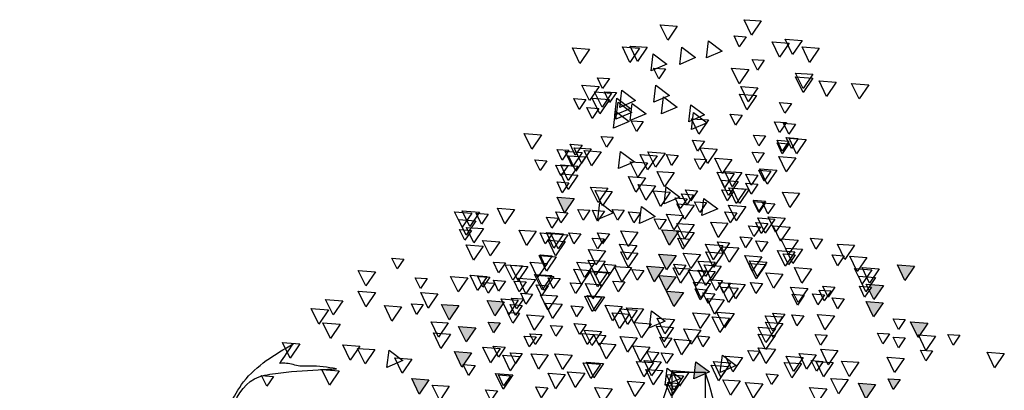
# Model space of a CAD drawing. Header units: millimetres. Extents: x 4617 to 4884, y 1258 to 1784.
# Tile 107 of 168: x 4709.27 to 4712.25, y 1391.72 to 1392.84. Entities that reach past the tile are written whole.
import ezdxf

# ---------------------------------------------------------------- set-up
doc = ezdxf.new("R2010")
doc.units = ezdxf.units.MM
doc.header["$LTSCALE"] = 0.4
for name, color, linetype in [('00 AC - ABERTURAS ALUMINIO - HATCH', 254, 'Continuous'), ('A HERRERÍA', 4, 'Continuous'), ('A VEGETACIÓN', 253, 'Continuous'), ('LÁMINA', 1, 'Continuous')]:
    doc.layers.add(name, color=color, linetype=linetype)

# ---------------------------------------------------------------- blocks, each defined once
blk = doc.blocks.new('ARB')
at = {"layer": 'LÁMINA'}
h = blk.add_hatch(color=254, dxfattribs=at)
h.paths.add_polyline_path([(3288.9164, 1398.6733), (3288.9133, 1398.6668), (3288.9457, 1398.619), (3288.974, 1398.6775)])
h.paths.add_polyline_path([(3288.9251, 1398.5926), (3288.9506, 1398.555), (3288.9704, 1398.596)])
h.paths.add_polyline_path([(3289.0814, 1398.658), (3289.1179, 1398.6043), (3289.1462, 1398.6627)])
h.paths.add_polyline_path([(3289.0175, 1398.5743), (3289.054, 1398.5206), (3289.0822, 1398.579)])
h.paths.add_polyline_path([(3288.9695, 1398.2943), (3289.006, 1398.2406), (3289.0261, 1398.2821), (3289.0252, 1398.2825), (3289.0268, 1398.2837), (3289.0343, 1398.299)])
h.paths.add_polyline_path([(3288.9247, 1398.2135), (3288.9612, 1398.1598), (3288.9895, 1398.2183)])
h.paths.add_polyline_path([(3288.9178, 1397.9953), (3288.9174, 1397.9944), (3288.9533, 1397.9415), (3288.9816, 1398)])
h.paths.add_polyline_path([(3288.9887, 1397.8739), (3289.0252, 1397.8202), (3289.0534, 1397.8787)])
h.paths.add_polyline_path([(3289.0421, 1397.6874), (3289.0737, 1397.6738), (3289.0693, 1397.6802), (3289.0993, 1397.6824), (3289.0941, 1397.7263)])
h.paths.add_polyline_path([(3288.9456, 1397.7112), (3288.972, 1397.6724), (3288.9899, 1397.6737), (3289.0103, 1397.7159)])
h.paths.add_polyline_path([(3288.9485, 1397.4959), (3288.985, 1397.4422), (3289.0121, 1397.4983), (3289.0107, 1397.5004)])
h.paths.add_polyline_path([(3288.921, 1397.5813), (3288.9365, 1397.5586), (3288.9379, 1397.5587), (3288.9373, 1397.5574), (3288.9575, 1397.5276), (3288.9858, 1397.5861)])
h.paths.add_polyline_path([(3289.2242, 1398.1156), (3289.2261, 1398.1148), (3289.2282, 1398.1149), (3289.2278, 1398.114), (3289.243, 1398.1075), (3289.2466, 1398.1102), (3289.2472, 1398.1057), (3289.2838, 1398.09), (3289.2761, 1398.1545)])
h.paths.add_polyline_path([(3289.1946, 1398.3774), (3289.2311, 1398.3237), (3289.2594, 1398.3822)])
h.paths.add_polyline_path([(3289.1257, 1398.2583), (3289.1854, 1398.2328), (3289.1777, 1398.2972)])
h.paths.add_polyline_path([(3289.033, 1398.4793), (3289.0628, 1398.4354), (3289.0644, 1398.4355), (3289.0637, 1398.4341), (3289.0695, 1398.4256), (3289.0977, 1398.4841)])
h.paths.add_polyline_path([(3288.6447, 1399.0621), (3288.6809, 1399.0089), (3288.6815, 1399.0089), (3288.7095, 1399.0669)])
h.paths.add_polyline_path([(3288.3059, 1398.802), (3288.3424, 1398.7483), (3288.3707, 1398.8068)])
h.paths.add_polyline_path([(3288.2314, 1398.7077), (3288.2679, 1398.654), (3288.2962, 1398.7125)])
h.paths.add_polyline_path([(3288.2609, 1398.7668), (3288.2974, 1398.7131), (3288.3257, 1398.7715)])
h.paths.add_polyline_path([(3288.2602, 1398.847), (3288.2967, 1398.7933), (3288.3249, 1398.8517)])
h.paths.add_polyline_path([(3288.2496, 1398.9396), (3288.2503, 1398.9384), (3288.2568, 1398.9389), (3288.254, 1398.9331), (3288.286, 1398.8859), (3288.3143, 1398.9444)])
h.paths.add_polyline_path([(3288.1337, 1398.4073), (3288.1934, 1398.3817), (3288.1857, 1398.4462)])
h.paths.add_polyline_path([(3288.1708, 1398.2997), (3288.2073, 1398.246), (3288.2356, 1398.3045)])
h.paths.add_polyline_path([(3288.1988, 1398.0378), (3288.2243, 1398.0002), (3288.2441, 1398.0411)])
h.paths.add_polyline_path([(3288.1928, 1397.8806), (3288.2524, 1397.8551), (3288.2448, 1397.9195)])
h.paths.add_polyline_path([(3288.2855, 1397.9228), (3288.322, 1397.8691), (3288.3502, 1397.9276)])
h.paths.add_polyline_path([(3288.1787, 1397.5208), (3288.2096, 1397.4754), (3288.2196, 1397.4762), (3288.2435, 1397.5256)])
h.paths.add_polyline_path([(3288.2196, 1397.4762), (3288.2152, 1397.4671), (3288.2096, 1397.4754), (3288.2026, 1397.4749), (3288.2391, 1397.4212), (3288.2673, 1397.4797)])
h.paths.add_polyline_path([(3288.2082, 1397.5799), (3288.2447, 1397.5262), (3288.273, 1397.5847)])
h.paths.add_polyline_path([(3288.3017, 1397.4027), (3288.3382, 1397.349), (3288.3659, 1397.4062), (3288.3651, 1397.4074)])
h.paths.add_polyline_path([(3287.974, 1396.8871), (3288.0105, 1396.8334), (3288.0387, 1396.8918)])
h = blk.add_hatch(color=254, dxfattribs=at)
h.paths.add_polyline_path([(3288.4123, 1397.5612), (3288.412, 1397.5607), (3288.4117, 1397.5611), (3288.4005, 1397.5603), (3288.4261, 1397.5227), (3288.4458, 1397.5636)])
h.paths.add_polyline_path([(3288.3901, 1397.6154), (3288.3886, 1397.6125), (3288.3868, 1397.6152), (3288.3755, 1397.6144), (3288.4117, 1397.5611), (3288.4123, 1397.5612), (3288.4395, 1397.6176), (3288.4386, 1397.619)])
h.paths.add_polyline_path([(3288.435, 1397.6243), (3288.4386, 1397.619), (3288.4403, 1397.6191), (3288.4395, 1397.6176), (3288.4541, 1397.5961), (3288.4655, 1397.597), (3288.4803, 1397.6276)])
h.paths.add_polyline_path([(3288.488, 1397.5026), (3288.5245, 1397.4489), (3288.5527, 1397.5073)])
h.paths.add_polyline_path([(3288.5474, 1397.3997), (3288.5729, 1397.3622), (3288.5927, 1397.4031)])
h.paths.add_polyline_path([(3288.518, 1397.3619), (3288.5435, 1397.3243), (3288.5633, 1397.3652)])
h.paths.add_polyline_path([(3288.4288, 1397.4007), (3288.4279, 1397.3989), (3288.4633, 1397.3469), (3288.4915, 1397.4054)])
h.paths.add_polyline_path([(3288.4346, 1397.324), (3288.4711, 1397.2703), (3288.4964, 1397.3226), (3288.4926, 1397.3282)])
h.paths.add_polyline_path([(3288.4153, 1397.2521), (3288.4365, 1397.2209), (3288.4442, 1397.2214), (3288.4606, 1397.2554)])
h.paths.add_polyline_path([(3288.4365, 1397.2209), (3288.4014, 1397.2183), (3288.4168, 1397.1956), (3288.4183, 1397.1957), (3288.4176, 1397.1943), (3288.4379, 1397.1646), (3288.4661, 1397.223), (3288.4442, 1397.2214), (3288.4408, 1397.2145)])
h.paths.add_polyline_path([(3288.5744, 1397.2864), (3288.6341, 1397.2609), (3288.6264, 1397.3253)])
h.paths.add_polyline_path([(3288.5527, 1397.2157), (3288.5892, 1397.162), (3288.6174, 1397.2204)])
h.paths.add_polyline_path([(3288.6265, 1397.2107), (3288.663, 1397.157), (3288.6912, 1397.2155)])
h.paths.add_polyline_path([(3288.6367, 1397.393), (3288.6623, 1397.3554), (3288.682, 1397.3963)])
h.paths.add_polyline_path([(3288.5822, 1397.4833), (3288.5917, 1397.4693), (3288.6033, 1397.4701), (3288.5983, 1397.4597), (3288.6187, 1397.4296), (3288.6469, 1397.4881)])
h.paths.add_polyline_path([(3288.5667, 1397.5783), (3288.5823, 1397.5553), (3288.6076, 1397.5572), (3288.5965, 1397.5344), (3288.6032, 1397.5246), (3288.6314, 1397.583)])
h.paths.add_polyline_path([(3288.5678, 1397.7424), (3288.5934, 1397.7048), (3288.6131, 1397.7458)])
h.paths.add_polyline_path([(3288.6553, 1397.5075), (3288.6918, 1397.4538), (3288.72, 1397.5123), (3288.7184, 1397.5121), (3288.7164, 1397.508), (3288.7138, 1397.5118)])
h.paths.add_polyline_path([(3288.7063, 1397.2857), (3288.6953, 1397.2775), (3288.7182, 1397.2438), (3288.7306, 1397.2385), (3288.7337, 1397.2448), (3288.7286, 1397.2874)])
h.paths.add_polyline_path([(3288.7438, 1397.3814), (3288.7803, 1397.3277), (3288.8086, 1397.3861)])
h.paths.add_polyline_path([(3288.7286, 1397.2874), (3288.7337, 1397.2448), (3288.7552, 1397.2893)])
h.paths.add_polyline_path([(3288.7873, 1397.8832), (3288.7853, 1397.879), (3288.7826, 1397.8829), (3288.7468, 1397.8803), (3288.7833, 1397.8266), (3288.8116, 1397.885)])
h.paths.add_polyline_path([(3288.4486, 1397.9013), (3288.4829, 1397.8509), (3288.4889, 1397.8554), (3288.5134, 1397.906)])
h.paths.add_polyline_path([(3288.4203, 1398.0248), (3288.4204, 1398.0239), (3288.4563, 1397.9711), (3288.4846, 1398.0295)])
h.paths.add_polyline_path([(3288.4198, 1398.0247), (3288.4203, 1398.0248), (3288.417, 1398.0524), (3288.365, 1398.0135), (3288.3657, 1398.0132), (3288.3805, 1398.0143), (3288.3775, 1398.0082), (3288.4247, 1397.988), (3288.4204, 1398.0239)])
h.paths.add_polyline_path([(3287.7961, 1397.6465), (3287.8326, 1397.5928), (3287.8579, 1397.6451), (3287.8461, 1397.6502)])
h.paths.add_polyline_path([(3287.7658, 1397.5598), (3287.8023, 1397.5061), (3287.8306, 1397.5645)])
h.paths.add_polyline_path([(3287.7666, 1397.4438), (3287.8263, 1397.4182), (3287.8186, 1397.4827)])
h.paths.add_polyline_path([(3287.804, 1397.4041), (3287.8405, 1397.3504), (3287.8688, 1397.4089)])
h.paths.add_polyline_path([(3287.8362, 1397.335), (3287.8727, 1397.2813), (3287.901, 1397.3397)])
h.paths.add_polyline_path([(3287.9241, 1397.4585), (3287.9793, 1397.4349), (3287.9589, 1397.4649), (3287.9798, 1397.4665), (3287.9761, 1397.4974), (3287.9692, 1397.4923), (3287.9655, 1397.4845), (3287.9632, 1397.4878)])
h.paths.add_polyline_path([(3287.9153, 1397.2612), (3287.9189, 1397.2559), (3287.9206, 1397.2561), (3287.9199, 1397.2545), (3287.9344, 1397.2331), (3287.9458, 1397.2339), (3287.9606, 1397.2646)])
h.paths.add_polyline_path([(3287.8559, 1397.2513), (3287.8921, 1397.1981), (3287.8926, 1397.1981), (3287.9199, 1397.2545), (3287.9189, 1397.2559)])
h.paths.add_polyline_path([(3287.8926, 1397.1981), (3287.8924, 1397.1976), (3287.8921, 1397.1981), (3287.8809, 1397.1973), (3287.9064, 1397.1597), (3287.9262, 1397.2006)])
h.paths.add_polyline_path([(3287.8109, 1397.0952), (3287.8455, 1397.0443), (3287.8468, 1397.0444), (3287.8462, 1397.0432), (3287.8474, 1397.0415), (3287.8756, 1397.1)])
h.paths.add_polyline_path([(3287.0826, 1397.9517), (3287.1191, 1397.898), (3287.1474, 1397.9564)])
h.paths.add_polyline_path([(3287.1466, 1398.0797), (3287.1831, 1398.026), (3287.2113, 1398.0844)])
h.paths.add_polyline_path([(3287.1417, 1398.2569), (3287.1782, 1398.2032), (3287.2064, 1398.2616)])
h.paths.add_polyline_path([(3287.3659, 1398.1825), (3287.4024, 1398.1288), (3287.4306, 1398.1873)])
h.paths.add_polyline_path([(3287.4232, 1398.1226), (3287.4488, 1398.085), (3287.4686, 1398.1259)])
h.paths.add_polyline_path([(3287.5135, 1398.0684), (3287.5732, 1398.0428), (3287.5655, 1398.1073)])
h.paths.add_polyline_path([(3287.5226, 1398.2654), (3287.522, 1398.2642), (3287.5578, 1398.2116), (3287.586, 1398.27)])
h.paths.add_polyline_path([(3287.4792, 1398.3049), (3287.5157, 1398.2512), (3287.522, 1398.2642), (3287.5213, 1398.2653), (3287.5226, 1398.2654), (3287.5424, 1398.3064), (3287.5403, 1398.3094)])
h.paths.add_polyline_path([(3287.5058, 1398.3602), (3287.5403, 1398.3094), (3287.5438, 1398.3096), (3287.5705, 1398.365)])
h.paths.add_polyline_path([(3287.4134, 1398.3786), (3287.439, 1398.341), (3287.4587, 1398.3819)])
h.paths.add_polyline_path([(3287.3589, 1398.8067), (3287.3954, 1398.753), (3287.4237, 1398.8115)])
h.paths.add_polyline_path([(3287.4763, 1398.7343), (3287.5128, 1398.6806), (3287.5299, 1398.716), (3287.5217, 1398.728), (3287.5297, 1398.7286), (3287.5235, 1398.7378)])
h.paths.add_polyline_path([(3287.477, 1398.6689), (3287.5135, 1398.6152), (3287.5418, 1398.6736)])
h.paths.add_polyline_path([(3287.309, 1398.5916), (3287.3394, 1398.5467), (3287.3442, 1398.5471), (3287.3421, 1398.5428), (3287.3455, 1398.5379), (3287.3737, 1398.5963)])
h.paths.add_polyline_path([(3287.2753, 1397.4383), (3287.3118, 1397.3847), (3287.3268, 1397.4158), (3287.3139, 1397.4349), (3287.3368, 1397.4365), (3287.34, 1397.4431)])
h.paths.add_polyline_path([(3287.2844, 1397.0411), (3287.3209, 1396.9874), (3287.3491, 1397.0459)])
h.paths.add_polyline_path([(3287.4861, 1397.0608), (3287.5226, 1397.0071), (3287.5509, 1397.0655)])
h.paths.add_polyline_path([(3287.5599, 1397.0755), (3287.5964, 1397.0219), (3287.6247, 1397.0803)])
h.paths.add_polyline_path([(3287.5058, 1397.1297), (3287.5423, 1397.076), (3287.5636, 1397.1202), (3287.5547, 1397.1333)])
at = {"layer": 'LÁMINA', "color": 254, "elevation": -10}
for points in [[(3287.9382, 1399.7325), (3287.9747, 1399.6788), (3288.0029, 1399.7372)], [(3288.2553, 1399.7133), (3288.2918, 1399.6596), (3288.32, 1399.718)], [(3287.7829, 1399.6591), (3287.8194, 1399.6054), (3287.8476, 1399.6639)], [(3287.8321, 1399.6493), (3287.8686, 1399.5956), (3287.8968, 1399.654)], [(3287.9956, 1399.6726), (3288.0211, 1399.635), (3288.0409, 1399.6759)], [(3288.1378, 1399.6572), (3288.0858, 1399.6183), (3288.1455, 1399.5928)], [(3287.7189, 1399.6296), (3287.7554, 1399.5759), (3287.7837, 1399.6344)], [(3288.2384, 1399.6331), (3288.1864, 1399.5942), (3288.2461, 1399.5686)], [(3288.3692, 1399.6331), (3288.4057, 1399.5794), (3288.4339, 1399.6378)], [(3288.398, 1399.6296), (3288.4345, 1399.5759), (3288.4627, 1399.6344)], [(3288.5871, 1399.6261), (3288.6236, 1399.5724), (3288.6518, 1399.6309)], [(3287.9267, 1399.584), (3287.9522, 1399.5464), (3287.972, 1399.5873)], [(3288.3466, 1399.6085), (3288.2947, 1399.5696), (3288.3543, 1399.544)], [(3287.9854, 1399.5494), (3288.0219, 1399.4957), (3288.0501, 1399.5542)], [(3288.2999, 1399.5514), (3288.3255, 1399.5138), (3288.3452, 1399.5547)], [(3287.6549, 1399.5016), (3287.6914, 1399.4479), (3287.7197, 1399.5064)], [(3287.7435, 1399.5312), (3287.78, 1399.4775), (3287.8083, 1399.5359)], [(3287.7435, 1399.5164), (3287.78, 1399.4627), (3287.8083, 1399.5211)], [(3288.5123, 1399.515), (3288.5378, 1399.4775), (3288.5576, 1399.5184)], [(3287.5319, 1399.4918), (3287.5684, 1399.4381), (3287.5967, 1399.4965)], [(3287.9509, 1399.4805), (3287.9874, 1399.4268), (3288.0157, 1399.4853)], [(3288.3368, 1399.4904), (3288.2848, 1399.4515), (3288.3445, 1399.4259)], [(3288.4647, 1399.4707), (3288.4128, 1399.4318), (3288.4724, 1399.4062)], [(3288.4856, 1399.4622), (3288.5112, 1399.4246), (3288.531, 1399.4655)], [(3288.5035, 1399.4601), (3288.54, 1399.4065), (3288.5682, 1399.4649)], [(3288.5512, 1399.4854), (3288.5877, 1399.4317), (3288.616, 1399.4902)], [(3287.9558, 1399.451), (3287.9923, 1399.3973), (3288.0206, 1399.4557)], [(3288.3073, 1399.4461), (3288.2553, 1399.4072), (3288.315, 1399.3816)], [(3288.4795, 1399.4264), (3288.4275, 1399.3875), (3288.4872, 1399.3619)], [(3288.4844, 1399.4411), (3288.4324, 1399.4022), (3288.4921, 1399.3767)], [(3288.5119, 1399.4362), (3288.5484, 1399.3825), (3288.5766, 1399.441)], [(3288.6008, 1399.4363), (3288.6264, 1399.3987), (3288.6461, 1399.4396)], [(3287.8234, 1399.4215), (3287.8489, 1399.3839), (3287.8687, 1399.4249)], [(3288.2039, 1399.4165), (3288.152, 1399.3776), (3288.2116, 1399.3521)], [(3288.4254, 1399.4214), (3288.3734, 1399.3825), (3288.4331, 1399.357)], [(3288.4893, 1399.3919), (3288.4374, 1399.353), (3288.497, 1399.3274)], [(3288.5516, 1399.4018), (3288.5772, 1399.3642), (3288.5969, 1399.4052)], [(3287.843, 1399.3486), (3287.8686, 1399.311), (3287.8883, 1399.352)], [(3287.843, 1399.3486), (3287.8686, 1399.311), (3287.8883, 1399.352)], [(3288.0103, 1399.3772), (3288.0359, 1399.3396), (3288.0557, 1399.3806)], [(3288.1372, 1399.3589), (3288.1737, 1399.3052), (3288.2019, 1399.3636)], [(3288.1941, 1399.387), (3288.1421, 1399.3481), (3288.2018, 1399.3225)], [(3288.3843, 1399.3526), (3288.4099, 1399.315), (3288.4296, 1399.3559)], [(3287.8086, 1399.3428), (3287.8341, 1399.3052), (3287.8539, 1399.3461)], [(3287.7681, 1399.285), (3287.8046, 1399.2314), (3287.8329, 1399.2898)], [(3287.7988, 1399.2886), (3287.8243, 1399.251), (3287.8441, 1399.292)], [(3287.8332, 1399.2788), (3287.8587, 1399.2412), (3287.8785, 1399.2821)], [(3287.9218, 1399.2985), (3287.9473, 1399.2609), (3287.9671, 1399.3018)], [(3288.153, 1399.2788), (3288.1786, 1399.2412), (3288.1984, 1399.2821)], [(3288.4975, 1399.2935), (3288.523, 1399.256), (3288.5428, 1399.2969)], [(3288.7692, 1399.3026), (3288.8057, 1399.2489), (3288.8339, 1399.3074)], [(3287.8332, 1399.2689), (3287.8587, 1399.2314), (3287.8785, 1399.2723)], [(3288.1049, 1399.2485), (3288.1414, 1399.1948), (3288.1697, 1399.2533)], [(3288.5428, 1399.2387), (3288.5793, 1399.185), (3288.6076, 1399.2434)], [(3288.5808, 1399.2492), (3288.6173, 1399.1955), (3288.6455, 1399.2539)], [(3288.6145, 1399.2358), (3288.651, 1399.1821), (3288.6792, 1399.2406)], [(3288.6156, 1399.264), (3288.6411, 1399.2264), (3288.6609, 1399.2673)], [(3288.6648, 1399.2443), (3288.6903, 1399.2067), (3288.7101, 1399.2477)], [(3287.8075, 1399.2161), (3287.844, 1399.1624), (3287.8722, 1399.2209)], [(3287.9267, 1399.2345), (3287.9522, 1399.1969), (3287.972, 1399.2378)], [(3288.0493, 1399.2098), (3288.0858, 1399.1561), (3288.1141, 1399.2145)], [(3288.1446, 1399.2092), (3288.1702, 1399.1716), (3288.19, 1399.2125)], [(3288.2515, 1399.2246), (3288.277, 1399.1871), (3288.2968, 1399.228)], [(3288.3017, 1399.2337), (3288.3382, 1399.18), (3288.3665, 1399.2385)], [(3288.3313, 1399.2239), (3288.3678, 1399.1702), (3288.396, 1399.2286)], [(3288.4697, 1399.2393), (3288.4177, 1399.2004), (3288.4774, 1399.1749)], [(3288.6019, 1399.219), (3288.6384, 1399.1653), (3288.6666, 1399.2237)], [(3288.7484, 1399.205), (3288.774, 1399.1674), (3288.7938, 1399.2083)], [(3287.8786, 1399.1697), (3287.9151, 1399.116), (3287.9433, 1399.1745)], [(3287.9021, 1399.1656), (3287.9276, 1399.128), (3287.9474, 1399.1689)], [(3288.3684, 1399.1964), (3288.4049, 1399.1428), (3288.4332, 1399.2012)], [(3288.6314, 1399.1845), (3288.6679, 1399.1308), (3288.6962, 1399.1893)], [(3288.6697, 1399.1853), (3288.6953, 1399.1477), (3288.715, 1399.1886)], [(3287.9513, 1399.1508), (3287.9768, 1399.1132), (3287.9966, 1399.1541)], [(3288.0114, 1399.1599), (3288.0479, 1399.1062), (3288.0762, 1399.1647)], [(3288.0254, 1399.1269), (3288.0619, 1399.0732), (3288.0902, 1399.1316)], [(3288.0402, 1399.1564), (3288.0767, 1399.1027), (3288.1049, 1399.1612)], [(3288.2673, 1399.1599), (3288.3038, 1399.1062), (3288.332, 1399.1647)], [(3288.3755, 1399.1402), (3288.412, 1399.0865), (3288.4403, 1399.145)], [(3288.6314, 1399.1501), (3288.6679, 1399.0964), (3288.6962, 1399.1548)], [(3287.9513, 1399.1164), (3287.9768, 1399.0788), (3287.9966, 1399.1197)], [(3287.9838, 1399.0971), (3288.0203, 1399.0434), (3288.0486, 1399.1019)], [(3287.9959, 1399.0973), (3288.0324, 1399.0437), (3288.0607, 1399.1021)], [(3288.0413, 1399.0911), (3288.0669, 1399.0535), (3288.0866, 1399.0944)], [(3288.1791, 1399.0911), (3288.2046, 1399.0535), (3288.2244, 1399.0944)], [(3288.2974, 1399.1064), (3288.2455, 1399.0675), (3288.3051, 1399.042)], [(3288.3382, 1399.1097), (3288.3747, 1399.056), (3288.4029, 1399.1145)], [(3288.5013, 1399.0882), (3288.5378, 1399.0345), (3288.5661, 1399.0929)], [(3288.5182, 1399.1008), (3288.5547, 1399.0471), (3288.583, 1399.1056)], [(3288.6648, 1399.1213), (3288.6903, 1399.0837), (3288.7101, 1399.1246)], [(3287.7935, 1399.0818), (3287.83, 1399.0281), (3287.8582, 1399.0866)], [(3287.9218, 1399.0524), (3287.9473, 1399.0148), (3287.9671, 1399.0557)], [(3288.1547, 1399.0621), (3288.1028, 1399.0232), (3288.1624, 1398.9977)], [(3288.1938, 1399.0763), (3288.2194, 1399.0387), (3288.2392, 1399.0796)], [(3288.2185, 1399.0616), (3288.244, 1399.024), (3288.2638, 1399.0649)], [(3288.2821, 1399.0861), (3288.3185, 1399.0324), (3288.3468, 1399.0908)], [(3288.6447, 1399.0621), (3288.6812, 1399.0084), (3288.7095, 1399.0669)], [(3287.8873, 1399.0425), (3287.9129, 1399.0049), (3287.9326, 1399.0459)], [(3287.9218, 1399.0474), (3287.9473, 1399.0099), (3287.9671, 1399.0508)], [(3287.9967, 1399.0319), (3288.0331, 1398.9782), (3288.0614, 1399.0367)], [(3288.1446, 1399.0468), (3288.1702, 1399.0092), (3288.19, 1399.0501)], [(3288.192, 1399.0375), (3288.2285, 1398.9838), (3288.2568, 1399.0423)], [(3288.3909, 1399.0326), (3288.3389, 1398.9937), (3288.3986, 1398.9681)], [(3288.4564, 1399.018), (3288.482, 1398.9804), (3288.5018, 1399.0213)], [(3288.5484, 1399.0474), (3288.4964, 1399.0085), (3288.5561, 1398.9829)], [(3288.5312, 1399.0149), (3288.5567, 1398.9773), (3288.5765, 1399.0182)], [(3288.5861, 1399.0179), (3288.6116, 1398.9803), (3288.6314, 1399.0212)], [(3288.8706, 1399.0208), (3288.9071, 1398.9671), (3288.9353, 1399.0255)], [(3287.8476, 1398.9883), (3287.8841, 1398.9346), (3287.9123, 1398.993)], [(3287.8862, 1398.9848), (3287.9227, 1398.9311), (3287.951, 1398.9896)], [(3288.03, 1399.0081), (3288.0556, 1398.9705), (3288.0753, 1399.0114)], [(3288.2314, 1398.9981), (3288.2679, 1398.9444), (3288.2962, 1399.0029)], [(3288.2972, 1398.9828), (3288.3227, 1398.9452), (3288.3425, 1398.9861)], [(3288.3942, 1399.0081), (3288.4197, 1398.9705), (3288.4395, 1399.0114)], [(3288.6697, 1399.0081), (3288.6953, 1398.9705), (3288.715, 1399.0114)], [(3288.7042, 1398.9884), (3288.7297, 1398.9508), (3288.7495, 1398.9917)], [(3288.9699, 1399.0031), (3288.9954, 1398.9656), (3289.0152, 1399.0065)], [(3289.0034, 1399.0109), (3289.0399, 1398.9572), (3289.0682, 1399.0157)], [(3289.0175, 1398.9779), (3289.054, 1398.9242), (3289.0822, 1398.9827)], [(3289.0322, 1399.0074), (3289.0687, 1398.9537), (3289.097, 1399.0122)], [(3287.8286, 1398.9546), (3287.8651, 1398.9009), (3287.8934, 1398.9594)], [(3287.9134, 1398.968), (3287.9389, 1398.9304), (3287.9587, 1398.9714)], [(3287.9407, 1398.9558), (3287.9662, 1398.9182), (3287.986, 1398.9591)], [(3288.0641, 1398.9686), (3288.1006, 1398.9149), (3288.1288, 1398.9734)], [(3288.192, 1398.9637), (3288.2285, 1398.91), (3288.2568, 1398.9684)], [(3288.2496, 1398.9396), (3288.286, 1398.8859), (3288.3143, 1398.9444)], [(3288.7889, 1398.9384), (3288.8254, 1398.8847), (3288.8536, 1398.9432)], [(3288.9879, 1398.9484), (3289.0244, 1398.8947), (3289.0527, 1398.9531)], [(3289.0333, 1398.9421), (3289.0589, 1398.9045), (3289.0787, 1398.9454)], [(3287.7067, 1398.909), (3287.7322, 1398.8714), (3287.752, 1398.9123)], [(3287.7991, 1398.9054), (3287.8356, 1398.8517), (3287.8638, 1398.9101)], [(3287.9724, 1398.9139), (3287.998, 1398.8763), (3288.0177, 1398.9172)], [(3288.192, 1398.9341), (3288.2285, 1398.8804), (3288.2568, 1398.9389)], [(3288.2086, 1398.909), (3288.2342, 1398.8714), (3288.2539, 1398.9123)], [(3288.4043, 1398.9349), (3288.4408, 1398.8812), (3288.4691, 1398.9397)], [(3288.5123, 1398.9293), (3288.5378, 1398.8917), (3288.5576, 1398.9326)], [(3288.5319, 1398.9096), (3288.5575, 1398.872), (3288.5773, 1398.913)], [(3288.6205, 1398.9293), (3288.6461, 1398.8917), (3288.6658, 1398.9326)], [(3288.6686, 1398.9257), (3288.7051, 1398.872), (3288.7334, 1398.9305)], [(3288.6855, 1398.9286), (3288.722, 1398.8749), (3288.7503, 1398.9333)], [(3288.7288, 1398.9293), (3288.7543, 1398.8917), (3288.7741, 1398.9326)], [(3287.5853, 1398.8855), (3287.6218, 1398.8318), (3287.65, 1398.8902)], [(3287.7821, 1398.8707), (3287.8186, 1398.817), (3287.8468, 1398.8754)], [(3287.9134, 1398.8991), (3287.9389, 1398.8615), (3287.9587, 1398.9025)], [(3288.0232, 1398.8756), (3288.0597, 1398.8219), (3288.0879, 1398.8804)], [(3288.0579, 1398.8949), (3288.0834, 1398.8574), (3288.1032, 1398.8983)], [(3288.0838, 1398.8849), (3288.1203, 1398.8312), (3288.1485, 1398.8897)], [(3288.4085, 1398.8849), (3288.445, 1398.8312), (3288.4733, 1398.8897)], [(3288.5266, 1398.8652), (3288.5631, 1398.8115), (3288.5914, 1398.87)], [(3288.6792, 1398.8997), (3288.7157, 1398.846), (3288.7439, 1398.9044)], [(3288.9267, 1398.899), (3288.9632, 1398.8453), (3288.9914, 1398.9038)], [(3288.9887, 1398.8829), (3289.0252, 1398.8293), (3289.0534, 1398.8877)], [(3287.539, 1398.84), (3287.5755, 1398.7863), (3287.6038, 1398.8447)], [(3287.625, 1398.8462), (3287.6505, 1398.8086), (3287.6703, 1398.8495)], [(3287.81, 1398.8499), (3287.8356, 1398.8123), (3287.8554, 1398.8532)], [(3287.8116, 1398.8608), (3287.8481, 1398.8071), (3287.8764, 1398.8656)], [(3287.9354, 1398.8421), (3287.9719, 1398.7884), (3288.0002, 1398.8468)], [(3288.0822, 1398.8559), (3288.1187, 1398.8022), (3288.147, 1398.8607)], [(3288.1681, 1398.8512), (3288.2046, 1398.7975), (3288.2329, 1398.856)], [(3288.2602, 1398.847), (3288.2967, 1398.7933), (3288.3249, 1398.8517)], [(3288.4043, 1398.8562), (3288.4408, 1398.8025), (3288.4691, 1398.8609)], [(3288.7129, 1398.8421), (3288.7494, 1398.7884), (3288.7776, 1398.8468)], [(3288.7288, 1398.8456), (3288.7543, 1398.808), (3288.7741, 1398.849)], [(3289.2892, 1398.8338), (3289.3148, 1398.7962), (3289.3345, 1398.8371)], [(3287.3589, 1398.8067), (3287.3954, 1398.753), (3287.4237, 1398.8115)], [(3287.4918, 1398.7969), (3287.5283, 1398.7432), (3287.5565, 1398.8016)], [(3287.5206, 1398.7934), (3287.557, 1398.7397), (3287.5853, 1398.7981)], [(3287.7476, 1398.7969), (3287.7841, 1398.7432), (3287.8124, 1398.8016)], [(3287.9172, 1398.8217), (3287.9537, 1398.768), (3287.9819, 1398.8265)], [(3287.9207, 1398.8125), (3287.9572, 1398.7588), (3287.9854, 1398.8173)], [(3288.0894, 1398.8069), (3288.1259, 1398.7532), (3288.1542, 1398.8117)], [(3288.1118, 1398.8215), (3288.1483, 1398.7678), (3288.1765, 1398.8262)], [(3288.2068, 1398.7963), (3288.2433, 1398.7426), (3288.2715, 1398.8011)], [(3288.2234, 1398.8105), (3288.2489, 1398.7729), (3288.2687, 1398.8139)], [(3288.3059, 1398.802), (3288.3424, 1398.7483), (3288.3707, 1398.8068)], [(3288.3822, 1398.791), (3288.4077, 1398.7534), (3288.4275, 1398.7943)], [(3288.4282, 1398.8012), (3288.4647, 1398.7475), (3288.493, 1398.806)], [(3288.4876, 1398.8112), (3288.5132, 1398.7736), (3288.533, 1398.8145)], [(3288.5281, 1398.8252), (3288.5646, 1398.7715), (3288.5928, 1398.83)], [(3288.5702, 1398.8174), (3288.6067, 1398.7638), (3288.6349, 1398.8222)], [(3288.5822, 1398.7907), (3288.6187, 1398.737), (3288.647, 1398.7955)], [(3288.7473, 1398.8174), (3288.7838, 1398.7638), (3288.8121, 1398.8222)], [(3288.8206, 1398.8056), (3288.8571, 1398.7519), (3288.8854, 1398.8104)], [(3288.8408, 1398.8076), (3288.8773, 1398.7539), (3288.9056, 1398.8124)], [(3288.9054, 1398.8191), (3288.9309, 1398.7815), (3288.9507, 1398.8224)], [(3287.5058, 1398.7638), (3287.5423, 1398.7101), (3287.5705, 1398.7686)], [(3287.8559, 1398.7772), (3287.8924, 1398.7235), (3287.9206, 1398.7819)], [(3288.1118, 1398.787), (3288.1483, 1398.7333), (3288.1765, 1398.7918)], [(3288.1477, 1398.7865), (3288.1842, 1398.7328), (3288.2125, 1398.7912)], [(3288.2609, 1398.7668), (3288.2974, 1398.7131), (3288.3257, 1398.7715)], [(3288.5062, 1398.783), (3288.5427, 1398.7293), (3288.571, 1398.7878)], [(3288.5202, 1398.7821), (3288.5567, 1398.7284), (3288.5849, 1398.7868)], [(3288.6987, 1398.76), (3288.7243, 1398.7224), (3288.7441, 1398.7633)], [(3288.7227, 1398.7682), (3288.7592, 1398.7145), (3288.7875, 1398.773)], [(3288.7298, 1398.7711), (3288.7663, 1398.7174), (3288.7946, 1398.7758)], [(3288.7911, 1398.7564), (3288.8276, 1398.7027), (3288.8559, 1398.7612)], [(3288.9644, 1398.7649), (3288.99, 1398.7273), (3289.0098, 1398.7682)], [(3288.9737, 1398.7682), (3289.0102, 1398.7145), (3289.0384, 1398.773)], [(3289.0475, 1398.7633), (3289.084, 1398.7096), (3289.1122, 1398.7681)], [(3289.2006, 1398.76), (3289.2262, 1398.7224), (3289.246, 1398.7633)], [(3289.3964, 1398.7859), (3289.4329, 1398.7322), (3289.4611, 1398.7907)], [(3287.4763, 1398.7343), (3287.5128, 1398.6806), (3287.541, 1398.7391)], [(3287.5217, 1398.728), (3287.5472, 1398.6904), (3287.567, 1398.7314)], [(3287.6594, 1398.728), (3287.685, 1398.6904), (3287.7048, 1398.7314)], [(3287.7624, 1398.723), (3287.7989, 1398.6693), (3287.8272, 1398.7278)], [(3287.9331, 1398.7416), (3287.9586, 1398.704), (3287.9784, 1398.7449)], [(3287.9986, 1398.7378), (3288.0351, 1398.6841), (3288.0633, 1398.7425)], [(3288.0254, 1398.7233), (3288.0619, 1398.6696), (3288.0902, 1398.728)], [(3288.0546, 1398.7423), (3288.0802, 1398.7047), (3288.1, 1398.7456)], [(3288.0842, 1398.7521), (3288.1097, 1398.7145), (3288.1295, 1398.7554)], [(3288.1295, 1398.7415), (3288.166, 1398.6878), (3288.1943, 1398.7463)], [(3288.1432, 1398.7177), (3288.1687, 1398.6801), (3288.1885, 1398.721)], [(3288.4532, 1398.7472), (3288.4788, 1398.7096), (3288.4985, 1398.7505)], [(3288.5379, 1398.7366), (3288.5744, 1398.6829), (3288.6027, 1398.7414)], [(3288.6149, 1398.7408), (3288.6405, 1398.7032), (3288.6603, 1398.7441)], [(3288.7435, 1398.7324), (3288.7691, 1398.6948), (3288.7888, 1398.7358)], [(3288.8272, 1398.7472), (3288.8527, 1398.7096), (3288.8725, 1398.7505)], [(3288.9054, 1398.7501), (3288.9309, 1398.7126), (3288.9507, 1398.7535)], [(3288.9453, 1398.7423), (3288.9708, 1398.7047), (3288.9906, 1398.7456)], [(3287.625, 1398.6837), (3287.6505, 1398.6462), (3287.6703, 1398.6871)], [(3287.6742, 1398.7133), (3287.6997, 1398.6757), (3287.7195, 1398.7166)], [(3287.6988, 1398.6985), (3287.7244, 1398.6609), (3287.7441, 1398.7018)], [(3287.7756, 1398.6973), (3287.8011, 1398.6597), (3287.8209, 1398.7006)], [(3288.0781, 1398.6796), (3288.1146, 1398.6259), (3288.1429, 1398.6844)], [(3288.1137, 1398.7029), (3288.1392, 1398.6653), (3288.159, 1398.7062)], [(3288.2314, 1398.7077), (3288.2679, 1398.654), (3288.2962, 1398.7125)], [(3288.5311, 1398.691), (3288.5676, 1398.6373), (3288.5958, 1398.6957)], [(3288.5407, 1398.6895), (3288.5772, 1398.6358), (3288.6054, 1398.6942)], [(3288.708, 1398.6944), (3288.7445, 1398.6407), (3288.7727, 1398.6992)], [(3288.8021, 1398.7009), (3288.8276, 1398.6633), (3288.8474, 1398.7043)], [(3288.837, 1398.6832), (3288.8626, 1398.6456), (3288.8823, 1398.6865)], [(3288.8563, 1398.6782), (3288.8928, 1398.6245), (3288.9211, 1398.683)], [(3289.1602, 1398.7023), (3289.1967, 1398.6486), (3289.2249, 1398.707)], [(3289.3964, 1398.7072), (3289.4329, 1398.6535), (3289.4611, 1398.7119)], [(3287.477, 1398.6689), (3287.5135, 1398.6152), (3287.5418, 1398.6736)], [(3288.3832, 1398.6452), (3288.4197, 1398.5915), (3288.448, 1398.6499)], [(3288.4072, 1398.6409), (3288.4437, 1398.5872), (3288.472, 1398.6456)], [(3288.4634, 1398.6544), (3288.4999, 1398.6007), (3288.5281, 1398.6591)], [(3288.6107, 1398.6537), (3288.6362, 1398.6161), (3288.656, 1398.657)], [(3288.6905, 1398.6628), (3288.727, 1398.6091), (3288.7552, 1398.6675)], [(3288.8419, 1398.6586), (3288.8675, 1398.621), (3288.8873, 1398.6619)], [(3288.9092, 1398.6727), (3288.9457, 1398.619), (3288.974, 1398.6775)], [(3289.0814, 1398.658), (3289.1179, 1398.6043), (3289.1462, 1398.6627)], [(3289.2154, 1398.6615), (3289.2409, 1398.624), (3289.2607, 1398.6649)], [(3289.2979, 1398.653), (3289.3344, 1398.5993), (3289.3627, 1398.6578)], [(3289.5201, 1398.6762), (3289.5566, 1398.6225), (3289.5849, 1398.681)], [(3289.5742, 1398.6418), (3289.6107, 1398.5881), (3289.639, 1398.6465)], [(3287.3937, 1398.605), (3287.4193, 1398.5674), (3287.439, 1398.6083)], [(3287.6613, 1398.6199), (3287.6978, 1398.5662), (3287.7261, 1398.6247)], [(3287.7775, 1398.6197), (3287.8031, 1398.5822), (3287.8229, 1398.6231)], [(3287.8495, 1398.6256), (3287.875, 1398.588), (3287.8948, 1398.6289)], [(3287.8495, 1398.6256), (3287.875, 1398.588), (3287.8948, 1398.6289)], [(3287.8581, 1398.615), (3287.8946, 1398.5613), (3287.9229, 1398.6197)], [(3288.0409, 1398.6283), (3288.0774, 1398.5746), (3288.1057, 1398.6331)], [(3288.0584, 1398.6107), (3288.0949, 1398.557), (3288.1232, 1398.6155)], [(3288.1323, 1398.6255), (3288.1687, 1398.5718), (3288.197, 1398.6302)], [(3288.2666, 1398.6051), (3288.303, 1398.5514), (3288.3313, 1398.6099)], [(3288.353, 1398.6382), (3288.301, 1398.5993), (3288.3607, 1398.5737)], [(3288.4373, 1398.6255), (3288.4738, 1398.5718), (3288.5021, 1398.6302)], [(3288.7594, 1398.6185), (3288.7959, 1398.5648), (3288.8241, 1398.6232)], [(3288.8518, 1398.6291), (3288.8773, 1398.5915), (3288.8971, 1398.6324)], [(3287.309, 1398.5916), (3287.3455, 1398.5379), (3287.3737, 1398.5963)], [(3287.8567, 1398.591), (3287.8932, 1398.5373), (3287.9214, 1398.5958)], [(3287.8847, 1398.5719), (3287.9212, 1398.5182), (3287.9494, 1398.5766)], [(3288.1659, 1398.5655), (3288.2024, 1398.5118), (3288.2306, 1398.5703)], [(3288.2692, 1398.5754), (3288.3057, 1398.5217), (3288.334, 1398.5801)], [(3288.3544, 1398.5896), (3288.3909, 1398.5359), (3288.4192, 1398.5944)], [(3288.6001, 1398.5866), (3288.6256, 1398.549), (3288.6454, 1398.59)], [(3288.6894, 1398.5798), (3288.7149, 1398.5423), (3288.7347, 1398.5832)], [(3288.9251, 1398.5926), (3288.9506, 1398.555), (3288.9704, 1398.596)], [(3289.0175, 1398.5743), (3289.054, 1398.5206), (3289.0822, 1398.579)], [(3289.1215, 1398.5925), (3289.158, 1398.5388), (3289.1863, 1398.5973)], [(3289.53, 1398.5876), (3289.5665, 1398.5339), (3289.5947, 1398.5924)], [(3287.1871, 1398.5459), (3287.2126, 1398.5083), (3287.2324, 1398.5492)], [(3287.2794, 1398.5423), (3287.3159, 1398.4886), (3287.3442, 1398.5471)], [(3287.3937, 1398.5361), (3287.4193, 1398.4985), (3287.439, 1398.5394)], [(3287.4528, 1398.5508), (3287.4783, 1398.5133), (3287.4981, 1398.5542)], [(3287.689, 1398.5459), (3287.7145, 1398.5083), (3287.7343, 1398.5492)], [(3287.8855, 1398.5456), (3287.922, 1398.4919), (3287.9503, 1398.5504)], [(3288.1334, 1398.5405), (3288.1589, 1398.5029), (3288.1787, 1398.5438)], [(3288.2761, 1398.5355), (3288.3016, 1398.498), (3288.3214, 1398.5389)], [(3288.407, 1398.536), (3288.4435, 1398.4823), (3288.4718, 1398.5407)], [(3288.5253, 1398.5455), (3288.5509, 1398.5079), (3288.5706, 1398.5488)], [(3288.5421, 1398.5608), (3288.5786, 1398.5071), (3288.6069, 1398.5656)], [(3288.5706, 1398.5488), (3288.5962, 1398.5112), (3288.616, 1398.5521)], [(3288.7676, 1398.5483), (3288.7932, 1398.5107), (3288.8129, 1398.5517)], [(3288.7893, 1398.5398), (3288.8148, 1398.5022), (3288.8346, 1398.5431)], [(3289.1122, 1398.5502), (3289.1487, 1398.4965), (3289.177, 1398.555)], [(3287.8847, 1398.4931), (3287.9212, 1398.4394), (3287.9494, 1398.4979)], [(3288.2026, 1398.5264), (3288.2391, 1398.4727), (3288.2673, 1398.5311)], [(3288.3593, 1398.501), (3288.3958, 1398.4473), (3288.4241, 1398.5058)], [(3288.4873, 1398.5108), (3288.5238, 1398.4571), (3288.552, 1398.5156)], [(3288.9059, 1398.5011), (3288.9315, 1398.4635), (3288.9512, 1398.5044)], [(3288.9252, 1398.4961), (3288.9617, 1398.4424), (3288.99, 1398.5008)], [(3289.3993, 1398.4919), (3289.4358, 1398.4382), (3289.464, 1398.4966)], [(3289.4554, 1398.5054), (3289.4919, 1398.4517), (3289.5202, 1398.5101)], [(3289.6825, 1398.5138), (3289.719, 1398.4601), (3289.7472, 1398.5185)], [(3287.0194, 1398.4769), (3287.0559, 1398.4232), (3287.0841, 1398.4817)], [(3287.2904, 1398.4869), (3287.3159, 1398.4493), (3287.3357, 1398.4902)], [(3287.3975, 1398.4587), (3287.434, 1398.405), (3287.4623, 1398.4634)], [(3287.6485, 1398.4882), (3287.685, 1398.4345), (3287.7132, 1398.493)], [(3287.7302, 1398.4722), (3287.7667, 1398.4185), (3287.7949, 1398.477)], [(3287.7794, 1398.4624), (3287.8159, 1398.4087), (3287.8442, 1398.4672)], [(3287.9429, 1398.4857), (3287.9684, 1398.4481), (3287.9882, 1398.489)], [(3288.0084, 1398.4621), (3288.0449, 1398.4085), (3288.0732, 1398.4669)], [(3288.0851, 1398.4703), (3288.0332, 1398.4314), (3288.0928, 1398.4059)], [(3288.2711, 1398.4765), (3288.2967, 1398.4389), (3288.3165, 1398.4798)], [(3288.3253, 1398.4814), (3288.3508, 1398.4438), (3288.3706, 1398.4847)], [(3288.6533, 1398.4709), (3288.6898, 1398.4172), (3288.7181, 1398.4757)], [(3288.7432, 1398.4715), (3288.7796, 1398.4178), (3288.8079, 1398.4762)], [(3288.8415, 1398.4766), (3288.867, 1398.439), (3288.8868, 1398.4799)], [(3288.8415, 1398.4766), (3288.867, 1398.439), (3288.8868, 1398.4799)], [(3288.8502, 1398.466), (3288.8867, 1398.4123), (3288.9149, 1398.4708)], [(3289.033, 1398.4793), (3289.0695, 1398.4256), (3289.0977, 1398.4841)], [(3289.2586, 1398.4562), (3289.2951, 1398.4025), (3289.3233, 1398.4609)], [(3289.345, 1398.4892), (3289.2931, 1398.4503), (3289.3527, 1398.4247)], [(3287.5698, 1398.4439), (3287.6063, 1398.3902), (3287.6345, 1398.4487)], [(3287.6662, 1398.4427), (3287.7027, 1398.389), (3287.731, 1398.4475)], [(3287.7037, 1398.4475), (3287.7293, 1398.4099), (3287.749, 1398.4508)], [(3287.7863, 1398.439), (3287.8228, 1398.3853), (3287.851, 1398.4437)], [(3288.0543, 1398.4419), (3288.0908, 1398.3882), (3288.119, 1398.4467)], [(3288.0626, 1398.4277), (3288.0991, 1398.374), (3288.1273, 1398.4325)], [(3288.1857, 1398.4462), (3288.1337, 1398.4073), (3288.1934, 1398.3817)], [(3288.294, 1398.4216), (3288.242, 1398.3827), (3288.3017, 1398.3571)], [(3288.3165, 1398.4462), (3288.353, 1398.3925), (3288.3812, 1398.451)], [(3288.3453, 1398.4427), (3288.3818, 1398.389), (3288.41, 1398.4475)], [(3288.5344, 1398.4392), (3288.5709, 1398.3855), (3288.5991, 1398.444)], [(3288.5463, 1398.437), (3288.5828, 1398.3833), (3288.6111, 1398.4418)], [(3289.0191, 1398.4322), (3289.0446, 1398.3946), (3289.0644, 1398.4355)], [(3287.874, 1398.3971), (3287.8996, 1398.3595), (3287.9193, 1398.4004)], [(3288.2102, 1398.408), (3288.2467, 1398.3543), (3288.2749, 1398.4128)], [(3288.2314, 1398.3927), (3288.2679, 1398.339), (3288.2962, 1398.3975)], [(3288.3101, 1398.4124), (3288.3466, 1398.3587), (3288.3749, 1398.4172)], [(3288.6054, 1398.4026), (3288.6419, 1398.3489), (3288.6701, 1398.4073)], [(3288.6792, 1398.3976), (3288.7157, 1398.3439), (3288.7439, 1398.4024)], [(3288.8775, 1398.3966), (3288.914, 1398.3429), (3288.9423, 1398.4014)], [(3288.8862, 1398.3928), (3288.9118, 1398.3552), (3288.9315, 1398.3961)], [(3289.5341, 1398.4119), (3289.5706, 1398.3582), (3289.5989, 1398.4166)], [(3289.7813, 1398.3908), (3289.8068, 1398.3532), (3289.8266, 1398.3942)], [(3287.4134, 1398.3786), (3287.439, 1398.341), (3287.4587, 1398.3819)], [(3287.5058, 1398.3602), (3287.5423, 1398.3065), (3287.5705, 1398.365)], [(3287.6099, 1398.3785), (3287.6464, 1398.3248), (3287.6746, 1398.3832)], [(3287.6908, 1398.3443), (3287.7273, 1398.2906), (3287.7556, 1398.349)], [(3287.9327, 1398.3625), (3287.9692, 1398.3088), (3287.9974, 1398.3673)], [(3288.0183, 1398.3736), (3288.0548, 1398.3199), (3288.083, 1398.3783)], [(3288.2472, 1398.3645), (3288.2728, 1398.3269), (3288.2926, 1398.3678)], [(3288.2515, 1398.3534), (3288.277, 1398.3158), (3288.2968, 1398.3568)], [(3288.379, 1398.3681), (3288.4155, 1398.3144), (3288.4438, 1398.3729)], [(3288.502, 1398.3435), (3288.5385, 1398.2898), (3288.5668, 1398.3482)], [(3288.745, 1398.3478), (3288.7705, 1398.3103), (3288.7903, 1398.3512)], [(3289.1171, 1398.3533), (3289.1536, 1398.2996), (3289.1819, 1398.3581)], [(3289.1946, 1398.3774), (3289.2311, 1398.3237), (3289.2594, 1398.3822)], [(3288.9349, 1398.3367), (3288.9605, 1398.2991), (3288.9802, 1398.34)]]:
    blk.add_lwpolyline(points, close=True, dxfattribs=at)
at = {"layer": 'LÁMINA', "color": 254, "linetype": 'ByBlock'}
blk.add_open_spline([(3289.7573, 1398.44), (3289.7406, 1398.4645), (3289.7238, 1398.4889), (3289.707, 1398.5134)], degree=3, dxfattribs=at)
for points, knots in [([(3292.2113, 1397.999), (3291.9649, 1398.0009), (3291.433, 1397.9962), (3290.7948, 1397.9225), (3290.3567, 1398.1497), (3290.0137, 1398.1047), (3289.905, 1398.3991), (3289.7767, 1398.4732), (3289.707, 1398.5134)], [0.291003, 0.291003, 0.291003, 0.291003, 0.917626, 1.63292, 1.820772, 2.165029, 2.332307, 2.530865, 2.530865, 2.530865, 2.530865]), ([(3289.5436, 1398.4193), (3289.5771, 1398.4249), (3289.623, 1398.4325), (3289.6873, 1398.4269), (3289.7237, 1398.4415), (3289.7492, 1398.4403), (3289.7573, 1398.44)], [0, 0, 0, 0, 0.0854411, 0.1169288, 0.1606802, 0.1809646, 0.1809646, 0.1809646, 0.1809646]), ([(3290.7227, 1397.9192), (3290.647, 1397.9642), (3290.4724, 1398.0679), (3290.2376, 1398.1017), (3289.9602, 1398.1177), (3289.939, 1398.3756), (3289.7461, 1398.4077), (3289.6439, 1398.4144), (3289.5666, 1398.4182), (3289.5436, 1398.4193)], [0, 0, 0, 0, 0.219059, 0.505487, 0.606078, 0.869251, 0.938131, 1.074819, 1.132846, 1.132846, 1.132846, 1.132846])]:
    blk.add_open_spline(points, degree=3, knots=knots, dxfattribs=at)
blk = doc.blocks.new('A$C4B2F62BB')
at = {"layer": 'A HERRERÍA'}
blk.add_line((0.24, 3.07), (0, 3.15), dxfattribs=at)
blk.add_lwpolyline([(0, 3.25), (0.6, 3.25), (0.6, 3.15), (0, 3.15)], close=True, dxfattribs=at)
blk.add_arc((0.3, 2.375), 0.925, 71.0754, 108.9246, dxfattribs=at)

msp = doc.modelspace()

# ---------------------------------------------------------------- block references
at = {"layer": '00 AC - ABERTURAS ALUMINIO - HATCH', "color": 251, "rotation": 269.9999999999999}
msp.add_blockref('A$C4B2F62BB', (4708.0935, 1391.7743), dxfattribs=at)
at = {"layer": 'A VEGETACIÓN', "color": 254, "xscale": -0.8, "yscale": 0.8, "zscale": 0.8, "rotation": 359.9999999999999}
msp.add_blockref('ARB', (7341.8631, 273.0485, -14.0456), dxfattribs=at)

doc.saveas('drawing.dxf')
